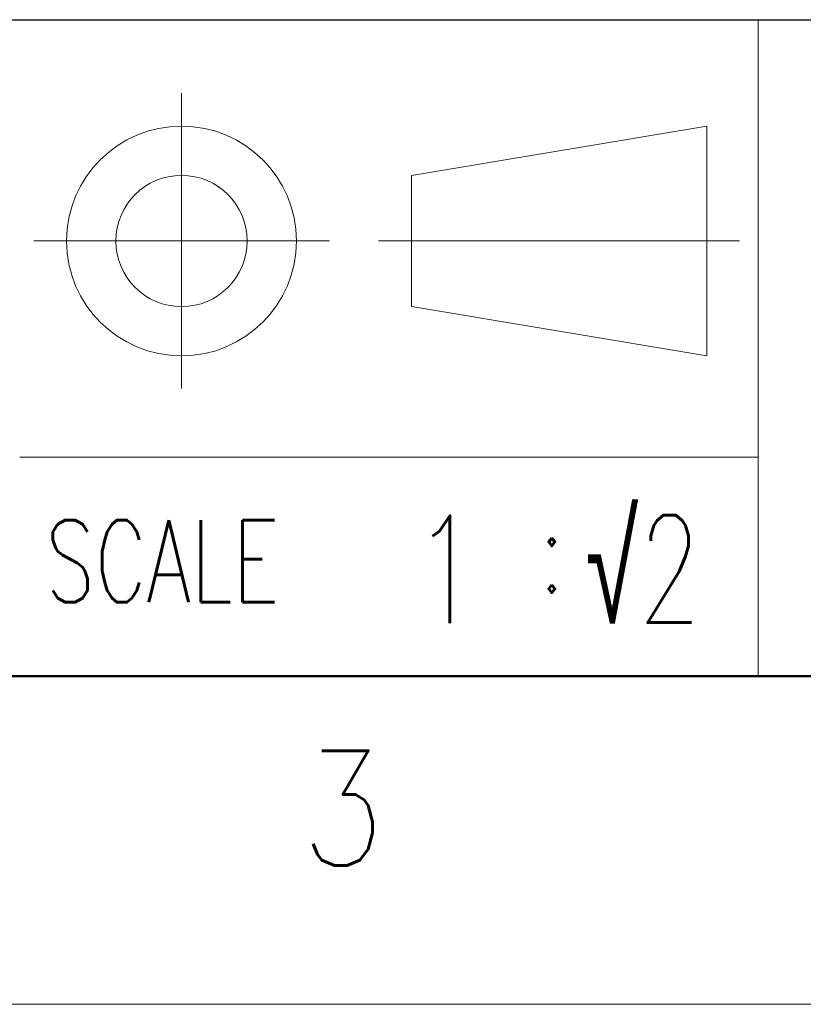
# Model space of a CAD drawing. Header units: millimetres. Extents: x 0 to 594, y 0 to 420.
# Tile 3 of 112: x 177 to 211, y 0 to 42. Entities that reach past the tile are written whole.
import ezdxf

# ---------------------------------------------------------------- set-up
doc = ezdxf.new("R2010")
doc.units = ezdxf.units.MM
doc.header["$LTSCALE"] = 0.257233
doc.layers.add('NoLayerName_001', color=7, linetype='Continuous')
doc.styles.get("Standard").update_dxf_attribs({"font": 'txt', "bigfont": 'extfont2'})

# ---------------------------------------------------------------- blocks, each defined once
blk = doc.blocks.new('JZB_0004')
at = {"layer": 'NoLayerName_001', "color": 3, "lineweight": 13, "char_height": 3.27, "attachment_point": 5}
for s, insert in [('\\A1;\\W0.6818;√2', (6.818, 1.635)), ('\\A1;\\W0.7500;1', (0.818, 1.635))]:
    blk.add_mtext(s, dxfattribs=dict(at, insert=insert))

msp = doc.modelspace()

# ---------------------------------------------------------------- linework, layer by layer
at = {"layer": 'NoLayerName_001', "color": 7, "linetype": 'Continuous', "lineweight": 25}
msp.add_line((35.3557, 42.4268), (579.8331, 42.4268), dxfattribs=at)
at = {"layer": 'NoLayerName_001', "color": 2, "linetype": 'Continuous', "lineweight": 13}
for p, q in [((208.5985, 42.4268), (208.5985, 14.1423)), ((183.7506, 39.2605), (183.7506, 26.5325)), ((206.381, 37.8415), (193.653, 35.7201)), ((206.381, 27.9419), (206.381, 37.8415)), ((193.653, 35.7201), (193.653, 30.0632)), ((177.3936, 32.8917), (190.1217, 32.8917)), ((192.2388, 32.8917), (207.7953, 32.8917)), ((193.653, 30.0632), (206.381, 27.9419)), ((208.5985, 23.5705), (176.7784, 23.5705))]:
    msp.add_line(p, q, dxfattribs=at)
at = {"layer": 'NoLayerName_001', "color": 7, "linetype": 'Continuous', "lineweight": 50}
msp.add_line((579.8331, 14.1423), (35.3557, 14.1423), dxfattribs=at)
at = {"layer": 'NoLayerName_001', "color": 7, "linetype": 'Continuous', "lineweight": 13}
msp.add_line((593.9754, 0), (0, 0), dxfattribs=at)
at = {"layer": 'NoLayerName_001', "color": 2, "linetype": 'Continuous', "lineweight": 13}
for radius in [4.9498, 2.8285]:
    msp.add_circle((183.7506, 32.8917), radius, dxfattribs=at)

# ---------------------------------------------------------------- block references
at = {"layer": 'NoLayerName_001', "xscale": 1.414227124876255, "yscale": 1.414227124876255, "zscale": 1.414227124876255}
msp.add_blockref('JZB_0004', (194.0072, 16.4262), dxfattribs=at)

# ---------------------------------------------------------------- texts
at = {"layer": 'NoLayerName_001', "color": 2, "lineweight": 13, "attachment_point": 7}
for s, insert, char_height in [('\\A1;\\W0.7000;SCALE', (177.8943, 17.3266), 3.535568), ('\\A1;\\W0.8600;:', (199.0525, 17.7343), 3.535568), ('\\A1;\\W0.8600;3', (188.8761, 5.9766), 4.949795)]:
    msp.add_mtext(s, dxfattribs=dict(at, insert=insert, char_height=char_height))

doc.saveas('drawing.dxf')
